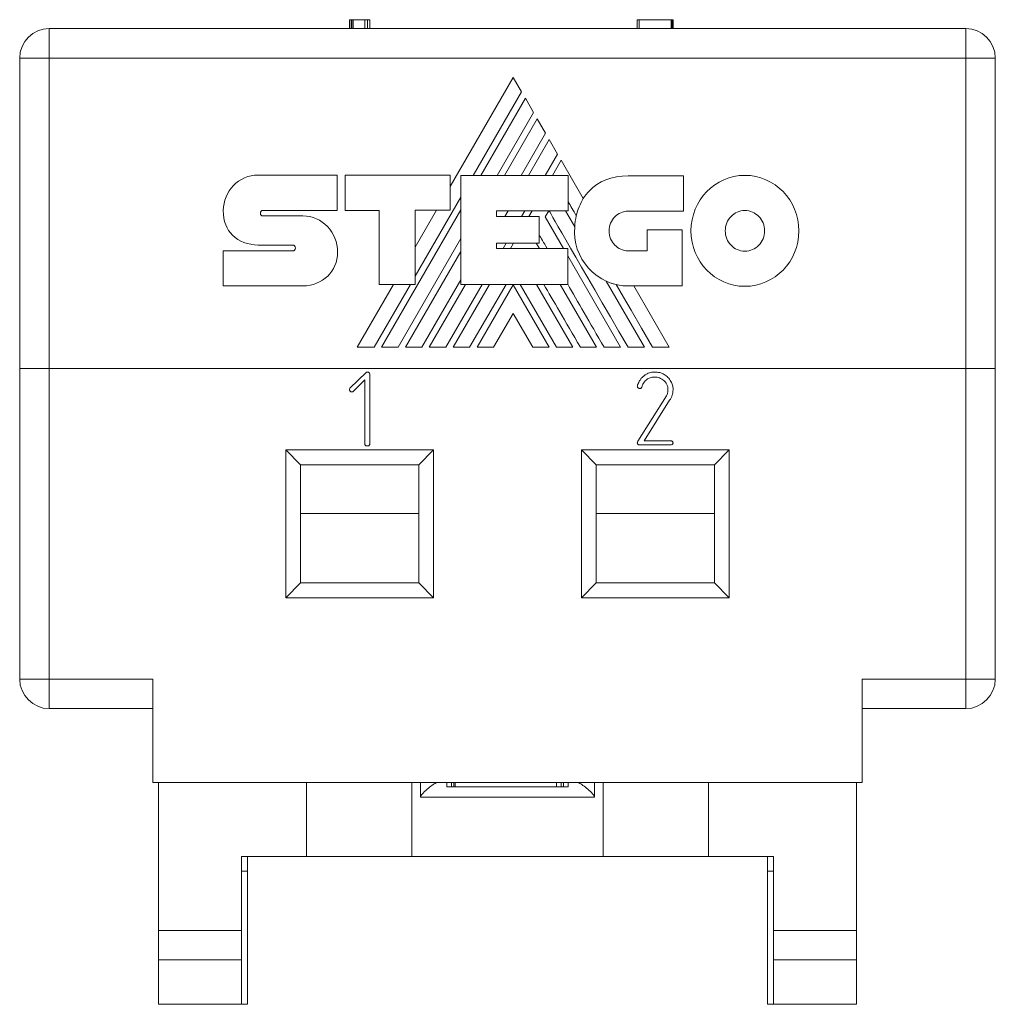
# Model space of a CAD drawing. Header units: millimetres. Extents: x 31 to 166, y 130 to 223.
# Tile 2 of 3: x 81 to 114, y 190 to 223. Entities that reach past the tile are written whole.
import ezdxf

# ---------------------------------------------------------------- set-up
doc = ezdxf.new("R2010")
doc.units = ezdxf.units.MM
doc.linetypes.add('PHANTOM', pattern=[12.7, 6.35, -1.27, 1.27, -1.27, 1.27, -1.27])
doc.layers.add('___VS___', color=7, linetype='Continuous', lineweight=15)

msp = doc.modelspace()

# ---------------------------------------------------------------- linework, layer by layer
at = {"color": 7, "linetype": 'Continuous', "lineweight": 15}
for p, q in [((92.477, 223.354), (92.477, 223.054)), ((92.533, 223.354), (92.533, 223.054)), ((92.555, 223.354), (92.555, 223.054)), ((92.6, 223.354), (92.6, 223.054)), ((92.99, 223.354), (92.6, 223.354)), ((92.99, 223.354), (92.99, 223.054)), ((93.078, 223.354), (93.078, 223.054)), ((93.161, 223.354), (93.161, 223.054)), ((102.21, 223.354), (102.21, 223.054)), ((102.267, 223.354), (102.267, 223.054)), ((103.356, 223.354), (102.267, 223.354)), ((103.384, 223.354), (103.356, 223.354)), ((103.356, 223.354), (103.356, 223.054)), ((103.384, 223.354), (103.384, 223.054)), ((103.418, 223.054), (103.418, 223.354)), ((103.418, 223.354), (103.418, 223.054)), ((82.319, 223.054), (82.319, 222.054)), ((82.319, 223.054), (113.319, 223.054)), ((113.319, 223.054), (113.319, 222.054)), ((81.319, 211.554), (81.319, 222.054)), ((81.319, 222.054), (82.319, 222.054)), ((82.319, 222.054), (82.319, 211.554)), ((113.319, 222.054), (82.319, 222.054)), ((113.319, 211.554), (113.319, 222.054)), ((113.319, 222.054), (114.319, 222.054)), ((114.319, 222.054), (114.319, 211.554)), ((98.014, 221.404), (95.882, 217.715)), ((98.298, 220.918), (98.014, 221.404)), ((96.663, 218.084), (98.298, 220.918)), ((98.424, 220.697), (96.916, 218.084)), ((98.703, 220.217), (98.424, 220.697)), ((97.471, 218.084), (98.703, 220.217)), ((98.826, 220), (97.722, 218.084)), ((99.107, 219.516), (98.826, 220)), ((98.28, 218.084), (99.107, 219.516)), ((99.232, 219.301), (98.529, 218.084)), ((99.515, 218.808), (99.232, 219.301)), ((99.096, 218.084), (99.515, 218.808)), ((99.637, 218.598), (99.34, 218.084)), ((100.382, 217.305), (99.637, 218.598)), ((89.38, 218.099), (92.059, 218.099)), ((92.059, 218.099), (92.059, 216.904)), ((92.325, 216.904), (92.325, 218.094)), ((92.325, 218.094), (95.882, 218.094)), ((95.882, 218.094), (95.882, 216.914)), ((96.242, 214.402), (96.242, 218.084)), ((96.242, 218.084), (99.875, 218.084)), ((99.875, 218.084), (99.875, 216.894)), ((101.904, 218.074), (103.768, 218.074)), ((103.768, 218.074), (103.768, 216.879)), ((94.696, 214.678), (96.242, 217.356)), ((89.535, 216.904), (92.059, 216.904)), ((93.48, 216.904), (92.325, 216.904)), ((93.48, 214.402), (93.48, 216.904)), ((93.56, 212.273), (96.242, 216.918)), ((95.882, 216.914), (94.696, 216.914)), ((94.696, 214.402), (94.696, 216.914)), ((95.419, 216.914), (94.696, 215.663)), ((97.448, 216.894), (99.875, 216.894)), ((97.448, 216.894), (97.448, 216.698)), ((97.729, 216.698), (97.842, 216.894)), ((98.293, 216.698), (98.406, 216.894)), ((98.539, 216.698), (98.652, 216.894)), ((99.095, 216.682), (99.218, 216.894)), ((99.778, 216.894), (100.094, 216.347)), ((103.768, 216.879), (101.904, 216.879)), ((89.54, 216.718), (90.901, 216.718)), ((97.448, 216.698), (98.894, 216.698)), ((98.894, 216.698), (98.894, 215.798)), ((99.095, 216.682), (99.71, 215.618)), ((102.547, 215.538), (102.547, 216.248)), ((102.547, 216.248), (103.728, 216.248)), ((103.728, 216.248), (103.728, 214.347)), ((94.116, 212.273), (96.242, 215.956)), ((97.448, 215.798), (98.894, 215.798)), ((97.448, 215.798), (97.448, 215.618)), ((97.667, 215.618), (97.771, 215.798)), ((97.915, 215.618), (98.019, 215.798)), ((98.794, 215.798), (98.898, 215.618)), ((88.207, 215.533), (90.561, 215.533)), ((90.561, 215.733), (89.384, 215.733)), ((94.371, 212.273), (96.242, 215.519)), ((97.448, 215.618), (99.855, 215.618)), ((99.855, 214.402), (99.855, 215.618)), ((101.904, 215.538), (102.547, 215.538)), ((99.855, 215.367), (101.645, 212.273)), ((94.921, 212.273), (96.242, 214.559)), ((101.155, 214.512), (102.45, 212.273)), ((90.901, 214.352), (88.207, 214.352)), ((93.968, 214.402), (92.737, 212.273)), ((93.308, 212.273), (94.537, 214.402)), ((93.48, 214.402), (94.696, 214.402)), ((95.173, 212.273), (96.403, 214.402)), ((95.729, 212.273), (96.962, 214.402)), ((95.983, 212.273), (97.213, 214.402)), ((96.242, 214.402), (99.855, 214.402)), ((96.538, 212.273), (97.773, 214.402)), ((96.79, 212.273), (98.008, 214.386)), ((99.227, 212.273), (98.008, 214.386)), ((99.48, 212.273), (98.244, 214.402)), ((98.797, 214.402), (100.03, 212.273)), ((99.602, 214.402), (100.834, 212.273)), ((103.728, 214.347), (101.915, 214.347)), ((103.29, 212.273), (102.091, 214.347)), ((98.008, 213.42), (97.341, 212.273)), ((98.008, 213.42), (98.672, 212.273)), ((82.319, 211.554), (81.319, 211.554)), ((81.319, 201.054), (81.319, 211.554)), ((113.319, 211.554), (82.319, 211.554)), ((82.319, 211.554), (82.319, 201.054)), ((114.319, 211.554), (113.319, 211.554)), ((113.319, 201.054), (113.319, 211.554)), ((114.319, 211.554), (114.319, 201.054)), ((92.491, 210.889), (93.035, 211.42)), ((92.99, 211.169), (92.6, 210.776)), ((92.99, 208.998), (92.99, 211.169)), ((93.151, 211.399), (93.161, 211.374)), ((93.161, 211.374), (93.161, 208.994)), ((102.805, 211.267), (102.748, 211.267)), ((102.228, 209.098), (103.201, 210.635)), ((103.298, 210.482), (102.445, 209.113)), ((90.319, 208.804), (95.319, 208.804)), ((90.319, 203.804), (90.319, 208.804)), ((90.819, 208.304), (90.319, 208.804)), ((94.819, 208.304), (95.319, 208.804)), ((95.319, 208.804), (95.319, 203.804)), ((100.319, 208.804), (105.319, 208.804)), ((100.319, 203.804), (100.319, 208.804)), ((100.319, 208.804), (100.819, 208.304)), ((103.356, 208.972), (102.267, 208.972)), ((102.445, 209.113), (103.358, 209.109)), ((103.384, 208.982), (103.356, 208.972)), ((103.415, 209.058), (103.415, 209.049)), ((104.819, 208.304), (105.319, 208.804)), ((105.319, 208.804), (105.319, 203.804)), ((90.819, 208.304), (90.819, 204.304)), ((94.819, 208.304), (90.819, 208.304)), ((94.819, 204.304), (94.819, 208.304)), ((100.819, 208.304), (100.819, 204.304)), ((104.819, 208.304), (100.819, 208.304)), ((104.819, 204.304), (104.819, 208.304)), ((94.819, 206.654), (90.819, 206.654)), ((104.819, 206.654), (100.819, 206.654)), ((90.319, 203.804), (90.819, 204.304)), ((90.819, 204.304), (94.819, 204.304)), ((95.319, 203.804), (94.819, 204.304)), ((100.319, 203.804), (100.819, 204.304)), ((100.819, 204.304), (104.819, 204.304)), ((104.819, 204.304), (105.319, 203.804)), ((95.319, 203.804), (90.319, 203.804)), ((105.319, 203.804), (100.319, 203.804)), ((82.319, 201.054), (81.319, 201.054)), ((82.319, 201.054), (85.819, 201.054)), ((82.319, 201.054), (82.319, 200.054)), ((85.819, 201.054), (85.819, 197.554)), ((109.819, 201.054), (113.319, 201.054)), ((109.819, 201.054), (109.819, 197.554)), ((113.319, 200.054), (113.319, 201.054)), ((114.319, 201.054), (113.319, 201.054)), ((85.819, 200.054), (82.319, 200.054)), ((113.319, 200.054), (109.819, 200.054)), ((109.819, 197.554), (85.819, 197.554)), ((86.019, 192.554), (86.019, 197.554)), ((91.019, 197.554), (91.019, 195.054)), ((94.584, 195.054), (94.584, 197.554)), ((94.881, 197.054), (94.881, 197.554)), ((95.769, 197.404), (95.769, 197.554)), ((95.926, 197.404), (95.926, 197.554)), ((95.999, 197.404), (95.999, 197.554)), ((96.049, 197.404), (96.049, 197.554)), ((99.479, 197.404), (99.479, 197.554)), ((99.639, 197.404), (99.639, 197.554)), ((99.712, 197.404), (99.712, 197.554)), ((99.869, 197.404), (99.869, 197.554)), ((100.757, 197.554), (100.757, 197.054)), ((101.054, 195.054), (101.054, 197.554)), ((104.619, 195.054), (104.619, 197.554)), ((109.619, 197.554), (109.619, 192.554)), ((95.926, 197.404), (95.769, 197.404)), ((95.999, 197.404), (95.926, 197.404)), ((96.049, 197.404), (95.999, 197.404)), ((99.479, 197.404), (96.049, 197.404)), ((99.639, 197.404), (99.479, 197.404)), ((99.712, 197.404), (99.639, 197.404)), ((99.869, 197.404), (99.712, 197.404)), ((100.757, 197.054), (94.881, 197.054)), ((88.819, 195.054), (91.019, 195.054)), ((88.819, 195.054), (88.819, 192.554)), ((89.019, 194.554), (89.019, 195.054)), ((94.584, 195.054), (91.019, 195.054)), ((101.054, 195.054), (94.584, 195.054)), ((104.619, 195.054), (101.054, 195.054)), ((104.619, 195.054), (106.819, 195.054)), ((106.619, 195.054), (106.619, 194.554)), ((106.819, 192.554), (106.819, 195.054)), ((89.019, 194.554), (88.819, 194.554)), ((89.019, 190.054), (89.019, 194.554)), ((106.619, 194.554), (106.619, 190.054)), ((106.619, 194.554), (106.819, 194.554)), ((88.819, 192.554), (86.019, 192.554)), ((86.019, 191.554), (86.019, 192.554)), ((88.819, 192.554), (88.819, 191.554)), ((109.619, 192.554), (106.819, 192.554)), ((106.819, 192.554), (106.819, 191.554)), ((109.619, 192.554), (109.619, 191.554)), ((86.019, 190.054), (86.019, 191.554)), ((88.819, 191.554), (86.019, 191.554)), ((88.819, 191.554), (88.819, 190.054)), ((109.619, 191.554), (106.819, 191.554)), ((106.819, 190.054), (106.819, 191.554)), ((109.619, 191.554), (109.619, 190.054)), ((88.819, 190.054), (86.019, 190.054)), ((89.019, 190.054), (88.819, 190.054)), ((106.619, 190.054), (106.819, 190.054)), ((109.619, 190.054), (106.819, 190.054))]:
    msp.add_line(p, q, dxfattribs=at)
at = {"color": 7, "linetype": 'Continuous', "lineweight": 15, "flags": 128}
msp.add_lwpolyline([(102.725, 212.273), (102.349, 212.921), (101.997, 213.527), (101.738, 213.973), (101.494, 214.394)], dxfattribs=at)
at = {"color": 7, "linetype": 'Continuous', "lineweight": 15}
for centre, radius, start, end in [((82.319, 222.054), 1, 90, 180), ((113.319, 222.054), 1, 0, 90), ((102.124, 216.259), 2.032, 149.0381, 166.8386), ((101.915, 216.176), 1.829, 174.6401, 270), ((82.319, 201.054), 1, 180, 270), ((113.319, 201.054), 1, 270, 0)]:
    msp.add_arc(centre, radius, start, end, dxfattribs=at)
for points, knots in [([(92.533, 223.354), (92.525, 223.354), (92.51, 223.354), (92.488, 223.354), (92.481, 223.354), (92.477, 223.354)], [0, 0, 0, 0, 0.280126, 0.560973, 1, 1, 1, 1]), ([(92.555, 223.354), (92.554, 223.354), (92.552, 223.354), (92.545, 223.354), (92.538, 223.354), (92.533, 223.354)], [0, 0, 0, 0, 0.135485, 0.237704, 1, 1, 1, 1]), ([(92.6, 223.354), (92.592, 223.354), (92.577, 223.354), (92.562, 223.354), (92.555, 223.354)], [0, 0, 0, 0, 0.559579, 1, 1, 1, 1]), ([(93.078, 223.354), (93.067, 223.354), (93.045, 223.354), (93.016, 223.354), (92.998, 223.354), (92.993, 223.354), (92.99, 223.354)], [0, 0, 0, 0, 0.280167, 0.559682, 0.779647, 1, 1, 1, 1]), ([(93.161, 223.354), (93.158, 223.354), (93.152, 223.354), (93.121, 223.354), (93.094, 223.354), (93.078, 223.354)], [0, 0, 0, 0, 0.280038, 0.560619, 1, 1, 1, 1]), ([(102.267, 223.354), (102.259, 223.354), (102.245, 223.354), (102.223, 223.354), (102.215, 223.354), (102.21, 223.354)], [0, 0, 0, 0, 0.280345, 0.56087, 1, 1, 1, 1]), ([(103.418, 223.354), (103.418, 223.354), (103.417, 223.354), (103.405, 223.354), (103.392, 223.354), (103.384, 223.354)], [0, 0, 0, 0, 0.280075, 0.560748, 1, 1, 1, 1]), ([(93.035, 211.42), (93.043, 211.425), (93.058, 211.435), (93.075, 211.437), (93.082, 211.438)], [0, 0, 0, 0, 0.550465, 1, 1, 1, 1]), ([(93.082, 211.438), (93.087, 211.438), (93.096, 211.438), (93.104, 211.435), (93.107, 211.434)], [0, 0, 0, 0, 0.588273, 1, 1, 1, 1]), ([(93.107, 211.434), (93.116, 211.431), (93.135, 211.424), (93.145, 211.407), (93.151, 211.399)], [0, 0, 0, 0, 0.488371, 1, 1, 1, 1]), ([(102.238, 211.047), (102.251, 211.075), (102.275, 211.129), (102.326, 211.204), (102.387, 211.271), (102.458, 211.329), (102.536, 211.377), (102.619, 211.413), (102.706, 211.434), (102.765, 211.436), (102.794, 211.438)], [0, 0, 0, 0, 0.125315, 0.248989, 0.37417, 0.502439, 0.630535, 0.754762, 0.876255, 1, 1, 1, 1]), ([(102.748, 211.267), (102.725, 211.263), (102.68, 211.256), (102.616, 211.234), (102.558, 211.204), (102.504, 211.165), (102.457, 211.118), (102.417, 211.062), (102.384, 210.998), (102.37, 210.951), (102.363, 210.927)], [0, 0, 0, 0, 0.127098, 0.248696, 0.368293, 0.487761, 0.607839, 0.731615, 0.860809, 1, 1, 1, 1]), ([(102.794, 211.438), (102.824, 211.437), (102.883, 211.435), (102.968, 211.419), (103.046, 211.394), (103.12, 211.359), (103.187, 211.313), (103.247, 211.257), (103.302, 211.191), (103.333, 211.141), (103.348, 211.116)], [0, 0, 0, 0, 0.133406, 0.260004, 0.381625, 0.500434, 0.619643, 0.740836, 0.866932, 1, 1, 1, 1]), ([(103.247, 210.837), (103.247, 210.853), (103.245, 210.885), (103.238, 210.933), (103.225, 210.977), (103.207, 211.019), (103.185, 211.057), (103.161, 211.093), (103.133, 211.125), (103.093, 211.163), (103.036, 211.203), (102.961, 211.238), (102.884, 211.262), (102.831, 211.265), (102.805, 211.267)], [0, 0, 0, 0, 0.072184, 0.14122, 0.20891, 0.274543, 0.339455, 0.403127, 0.464226, 0.52574, 0.647051, 0.767602, 0.885872, 1, 1, 1, 1]), ([(92.477, 210.829), (92.477, 210.84), (92.478, 210.861), (92.487, 210.88), (92.491, 210.889)], [0, 0, 0, 0, 0.528485, 1, 1, 1, 1]), ([(92.533, 210.766), (92.526, 210.768), (92.513, 210.774), (92.497, 210.788), (92.484, 210.807), (92.479, 210.822), (92.477, 210.829)], [0, 0, 0, 0, 0.24055, 0.480417, 0.728439, 1, 1, 1, 1]), ([(102.21, 210.955), (102.211, 210.959), (102.212, 210.969), (102.218, 210.988), (102.227, 211.015), (102.234, 211.036), (102.238, 211.047)], [0, 0, 0, 0, 0.117631, 0.324817, 0.617663, 1, 1, 1, 1]), ([(102.292, 210.881), (102.282, 210.882), (102.261, 210.884), (102.234, 210.901), (102.214, 210.925), (102.211, 210.945), (102.21, 210.955)], [0, 0, 0, 0, 0.2539321, 0.5097905, 0.7572715, 1, 1, 1, 1]), ([(102.363, 210.927), (102.358, 210.918), (102.35, 210.904), (102.332, 210.889), (102.312, 210.882), (102.299, 210.881), (102.292, 210.881)], [0, 0, 0, 0, 0.311086, 0.557021, 0.772085, 1, 1, 1, 1]), ([(103.201, 210.635), (103.208, 210.65), (103.223, 210.681), (103.237, 210.731), (103.246, 210.783), (103.247, 210.819), (103.247, 210.837)], [0, 0, 0, 0, 0.24265, 0.487711, 0.738984, 1, 1, 1, 1]), ([(103.418, 210.854), (103.418, 210.836), (103.418, 210.801), (103.411, 210.749), (103.403, 210.699), (103.389, 210.651), (103.373, 210.605), (103.351, 210.562), (103.328, 210.52), (103.308, 210.495), (103.298, 210.482)], [0, 0, 0, 0, 0.135734, 0.265535, 0.392533, 0.516715, 0.638252, 0.759016, 0.878819, 1, 1, 1, 1]), ([(103.348, 211.116), (103.359, 211.096), (103.381, 211.056), (103.402, 210.992), (103.416, 210.924), (103.418, 210.878), (103.418, 210.854)], [0, 0, 0, 0, 0.245338, 0.491056, 0.741832, 1, 1, 1, 1]), ([(92.555, 210.762), (92.555, 210.762), (92.549, 210.764), (92.544, 210.764), (92.537, 210.765), (92.533, 210.766)], [0.08115, 0.08115, 0.08115, 0.08115, 0.1651367, 0.5035141, 1, 1, 1, 1]), ([(92.6, 210.776), (92.594, 210.773), (92.579, 210.767), (92.564, 210.764), (92.555, 210.762)], [0, 0, 0, 0, 0.408851, 0.9797096, 0.9797096, 0.9797096, 0.9797096]), ([(93.078, 208.938), (93.067, 208.938), (93.046, 208.939), (93.018, 208.95), (92.998, 208.972), (92.993, 208.989), (92.99, 208.998)], [0, 0, 0, 0, 0.2906502, 0.5350932, 0.759022, 1, 1, 1, 1]), ([(93.161, 208.994), (93.159, 208.986), (93.154, 208.969), (93.135, 208.95), (93.109, 208.939), (93.089, 208.938), (93.078, 208.938)], [0, 0, 0, 0, 0.239869, 0.463087, 0.706663, 1, 1, 1, 1]), ([(102.21, 209.028), (102.211, 209.041), (102.212, 209.065), (102.223, 209.087), (102.228, 209.098)], [0, 0, 0, 0, 0.531039, 1, 1, 1, 1]), ([(102.267, 208.972), (102.26, 208.974), (102.247, 208.978), (102.231, 208.991), (102.218, 209.007), (102.213, 209.021), (102.21, 209.028)], [0, 0, 0, 0, 0.248785, 0.488397, 0.731874, 1, 1, 1, 1]), ([(103.358, 209.109), (103.365, 209.107), (103.379, 209.103), (103.396, 209.092), (103.409, 209.077), (103.413, 209.065), (103.415, 209.058)], [0, 0, 0, 0, 0.273107, 0.518193, 0.74957, 1, 1, 1, 1]), ([(103.418, 209.039), (103.418, 209.033), (103.417, 209.022), (103.41, 209.006), (103.399, 208.993), (103.389, 208.985), (103.384, 208.982)], [0, 0, 0, 0, 0.239058, 0.472044, 0.727657, 1, 1, 1, 1]), ([(103.415, 209.049), (103.416, 209.047), (103.419, 209.045), (103.418, 209.041), (103.418, 209.039)], [0, 0, 0, 0, 0.437829, 1, 1, 1, 1]), ([(94.881, 197.054), (94.881, 197.095), (94.906, 197.131), (94.958, 197.194), (94.986, 197.222), (95.071, 197.303), (95.13, 197.352), (95.239, 197.439), (95.293, 197.478), (95.384, 197.535), (95.423, 197.554), (95.45, 197.554)], [0, 0, 0, 0, 0.125, 0.125, 0.25, 0.25, 0.5, 0.5, 0.75, 0.75, 1, 1, 1, 1]), ([(100.188, 197.554), (100.215, 197.554), (100.254, 197.535), (100.345, 197.478), (100.398, 197.439), (100.508, 197.352), (100.566, 197.303), (100.652, 197.222), (100.681, 197.194), (100.732, 197.132), (100.757, 197.095), (100.757, 197.054)], [0, 0, 0, 0, 0.25, 0.25, 0.5, 0.5, 0.75, 0.75, 0.875, 0.875, 1, 1, 1, 1])]:
    msp.add_open_spline(points, degree=3, knots=knots, dxfattribs=at)
for points in [[(88.551, 217.746), (88.763, 217.964), (89.056, 218.099), (89.38, 218.099)], [(100.59, 217.571), (100.894, 217.883), (101.333, 218.074), (101.904, 218.074)], [(104.557, 217.538), (104.887, 217.879), (105.343, 218.089), (105.847, 218.089)], [(105.847, 218.089), (106.351, 218.089), (106.809, 217.879), (107.14, 217.538)], [(88.207, 216.897), (88.207, 217.227), (88.338, 217.528), (88.551, 217.746)], [(100.382, 217.305), (100.442, 217.401), (100.511, 217.49), (100.59, 217.571)], [(104.023, 216.211), (104.023, 216.729), (104.227, 217.198), (104.557, 217.538)], [(107.14, 217.538), (107.471, 217.198), (107.676, 216.729), (107.676, 216.211)], [(100.145, 216.722), (100.039, 216.907), (99.949, 217.062), (99.875, 217.19)], [(88.517, 216.065), (88.321, 216.259), (88.202, 216.536), (88.207, 216.896)], [(89.489, 216.878), (89.472, 216.858), (89.462, 216.83), (89.462, 216.801)], [(89.462, 216.801), (89.462, 216.778), (89.472, 216.757), (89.486, 216.742)], [(89.535, 216.904), (89.518, 216.904), (89.501, 216.893), (89.489, 216.878)], [(101.899, 212.273), (100.193, 215.211), (99.302, 216.752), (99.226, 216.894)], [(101.904, 216.879), (101.725, 216.879), (101.563, 216.804), (101.446, 216.684)], [(105.847, 216.899), (105.663, 216.899), (105.498, 216.822), (105.379, 216.698)], [(106.318, 216.697), (106.198, 216.822), (106.031, 216.899), (105.847, 216.899)], [(89.486, 216.742), (89.5, 216.728), (89.519, 216.718), (89.54, 216.718)], [(90.901, 216.718), (91.224, 216.718), (91.517, 216.579), (91.729, 216.356)], [(100.094, 216.347), (100.101, 216.476), (100.118, 216.601), (100.145, 216.722)], [(101.446, 216.684), (101.329, 216.563), (101.256, 216.395), (101.256, 216.211)], [(105.379, 216.698), (105.258, 216.574), (105.184, 216.401), (105.184, 216.211)], [(106.515, 216.211), (106.515, 216.4), (106.44, 216.573), (106.318, 216.697)], [(91.729, 216.356), (91.942, 216.132), (92.074, 215.824), (92.074, 215.49)], [(101.256, 216.211), (101.256, 216.023), (101.329, 215.855), (101.446, 215.733)], [(104.556, 214.886), (104.227, 215.225), (104.023, 215.693), (104.023, 216.211)], [(105.184, 216.211), (105.184, 216.02), (105.258, 215.848), (105.379, 215.723)], [(106.318, 215.724), (106.44, 215.848), (106.515, 216.021), (106.515, 216.211)], [(107.676, 216.211), (107.676, 215.693), (107.471, 215.225), (107.141, 214.887)], [(89.384, 215.733), (89.043, 215.741), (88.734, 215.851), (88.517, 216.065)], [(99.157, 215.618), (99.043, 215.817), (98.955, 215.97), (98.894, 216.077)], [(90.614, 215.704), (90.6, 215.721), (90.581, 215.733), (90.561, 215.733)], [(90.561, 215.533), (90.583, 215.533), (90.603, 215.542), (90.618, 215.558)], [(90.643, 215.625), (90.643, 215.654), (90.632, 215.683), (90.614, 215.704)], [(90.618, 215.558), (90.634, 215.575), (90.643, 215.599), (90.643, 215.625)], [(92.074, 215.49), (92.074, 215.165), (91.946, 214.883), (91.737, 214.681)], [(101.446, 215.733), (101.563, 215.612), (101.725, 215.538), (101.904, 215.538)], [(105.379, 215.723), (105.498, 215.599), (105.663, 215.523), (105.847, 215.523)], [(105.847, 215.523), (106.031, 215.523), (106.198, 215.6), (106.318, 215.724)], [(105.847, 214.337), (105.343, 214.337), (104.886, 214.546), (104.556, 214.886)], [(107.141, 214.887), (106.809, 214.547), (106.351, 214.337), (105.847, 214.337)], [(91.737, 214.681), (91.524, 214.474), (91.228, 214.352), (90.901, 214.352)], [(101.494, 214.394), (101.376, 214.422), (101.263, 214.462), (101.155, 214.512)], [(100.284, 212.273), (99.765, 213.167), (99.354, 213.877), (99.051, 214.402)], [(101.089, 212.273), (100.6, 213.119), (100.188, 213.831), (99.855, 214.408)]]:
    msp.add_open_spline(points, degree=3, dxfattribs=at)
at = {"layer": '___VS___', "linetype": 'PHANTOM'}
for p, q in [((88.207, 215.533), (88.207, 214.352)), ((92.737, 212.273), (93.308, 212.273)), ((93.56, 212.273), (94.116, 212.273)), ((94.371, 212.273), (94.921, 212.273)), ((95.173, 212.273), (95.729, 212.273)), ((95.983, 212.273), (96.538, 212.273)), ((96.79, 212.273), (97.341, 212.273)), ((98.672, 212.273), (99.227, 212.273)), ((99.48, 212.273), (100.03, 212.273)), ((100.284, 212.273), (100.834, 212.273)), ((101.089, 212.273), (101.645, 212.273)), ((101.899, 212.273), (102.45, 212.273)), ((102.725, 212.273), (103.29, 212.273))]:
    msp.add_line(p, q, dxfattribs=at)

doc.saveas('drawing.dxf')
